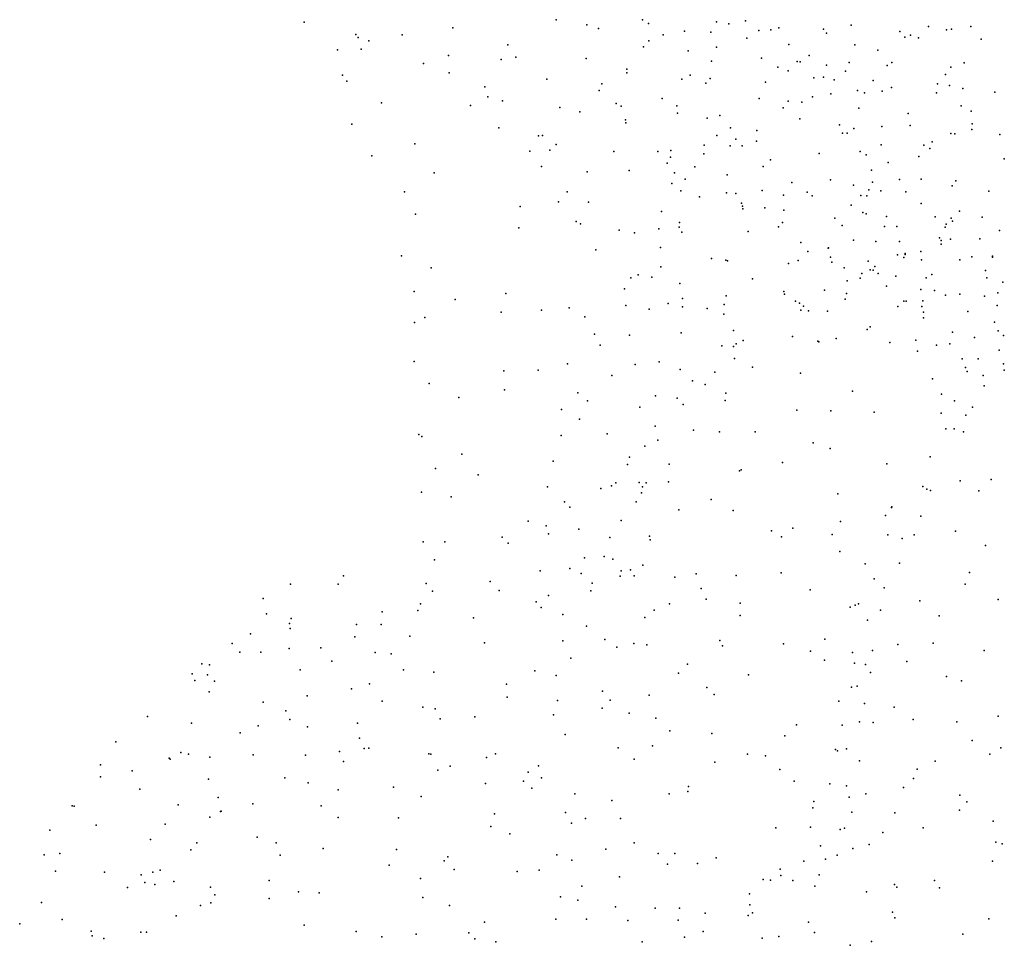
# Model space of a CAD drawing. Header units: metres. Extents: x -25 to 25, y -27.7 to 27.8.
# Tile 18 of 31: x -20.3 to -17.5, y -2.6 to 0. Entities that reach past the tile are written whole.
import ezdxf

# ---------------------------------------------------------------- set-up
doc = ezdxf.new("R2010")
doc.units = ezdxf.units.M

msp = doc.modelspace()

# ---------------------------------------------------------------- linework, layer by layer
for p in [(-19.4611, 0.0025, -5.325), (-18.7412, 0.0091, -6.1922), (-18.4945, 0.0092, 7.4407), (-18.283, 0.0032, 8.6115), (-18.2003, 0.006, 13.3037), (-19.0364, -0.0141, -5.8624), (-18.6533, -0.0057, -4.6737), (-18.6202, -0.0161, 14.0007), (-18.4774, -0.0022, 13.7234), (-18.3746, -0.0239, -4.246), (-18.2989, -0.0267, 15.123), (-18.2471, -0.0028, 15.3206), (-18.1618, -0.0221, -6.4557), (-18.1271, -0.0195, -1.379), (-18.1042, -0.0137, 13.1407), (-17.9766, -0.0176, 4.8271), (-17.8979, -0.0062, 3.6273), (-17.759, -0.0247, -1.2463), (-17.6771, -0.01, 3.13), (-17.6255, -0.0194, 12.2269), (-17.611, -0.0176, 6.0523), (-17.5561, -0.0107, 3.026), (-19.3134, -0.0329, -5.5881), (-19.3071, -0.0417, -5.1702), (-19.2763, -0.0516, -3.2551), (-19.1811, -0.0338, -5.0555), (-18.4757, -0.0513, 7.8653), (-18.4354, -0.0338, -1.7931), (-18.196, -0.0439, 6.8141), (-17.9687, -0.0291, 16.2235), (-17.7441, -0.0407, 16.3464), (-17.7286, -0.0355, 12.358), (-17.7051, -0.0424, 5.2505), (-17.5264, -0.0461, 16.3727), (-19.3662, -0.0767, -2.8468), (-19.2979, -0.0753, -5.3777), (-18.8787, -0.0623, -2.1394), (-18.4918, -0.0684, 7.6874), (-18.3637, -0.0796, 14.9631), (-18.283, -0.0692, 6.9893), (-18.0759, -0.0619, 16.0593), (-17.8875, -0.0629, 9.0117), (-17.8221, -0.0777, 12.5103), (-19.0486, -0.0936, -3.5678), (-18.8986, -0.1049, -5.8907), (-18.8564, -0.0981, -4.8696), (-18.655, -0.1017, 14.4665), (-18.297, -0.1099, -1.7311), (-18.1542, -0.1006, 15.5028), (-18.0521, -0.1106, 4.5205), (-18.044, -0.1115, 4.3203), (-18.0183, -0.0934, -6.413), (-19.1199, -0.1161, -5.5627), (-18.5393, -0.1323, -6.2373), (-18.1072, -0.1271, 15.8371), (-18.0783, -0.1373, 6.7625), (-17.9687, -0.1208, -1.5018), (-17.9143, -0.1381, 6.5362), (-17.9038, -0.1132, 12.7425), (-17.7946, -0.1218, -1.4578), (-17.7817, -0.1129, -6.3697), (-17.6134, -0.127, 6.2163), (-17.5749, -0.1143, 5.5292), (-19.352, -0.1497, -3.0344), (-19.3391, -0.1671, -2.7229), (-19.0467, -0.1433, -5.2233), (-18.768, -0.1612, -3.7913), (-18.5389, -0.1425, 14.6989), (-18.3815, -0.1607, 8.359), (-18.3576, -0.1496, 7.2132), (-18.3013, -0.1592, 13.5704), (-18.0042, -0.1572, 4.6966), (-17.977, -0.155, 13.0045), (-17.9469, -0.1632, 16.1086), (-17.835, -0.1648, 3.5173), (-17.628, -0.148, -6.3034), (-18.9452, -0.1833, -5.1088), (-18.6181, -0.193, -4.7552), (-18.6109, -0.1747, 14.162), (-18.3128, -0.1721, -4.1538), (-18.1427, -0.1695, 8.8335), (-17.8802, -0.1931, 4.9623), (-17.8096, -0.1953, 12.6098), (-17.7827, -0.1845, 5.1235), (-17.6511, -0.1743, -1.4768), (-17.6164, -0.1792, 9.1503), (-17.5789, -0.1879, 3.1331), (-18.9366, -0.2115, -5.6243), (-18.8944, -0.2232, -3.7036), (-18.4378, -0.2164, 8.03), (-18.1604, -0.2167, 15.1667), (-18.0783, -0.2241, 15.4221), (-18.0081, -0.2114, 8.9416), (-17.9561, -0.2026, 4.0953), (-17.8597, -0.1999, 3.74), (-17.6538, -0.2004, 12.3551), (-17.4874, -0.1978, 5.8254), (-19.2405, -0.2288, -2.5375), (-18.9858, -0.2365, -2.2378), (-18.7302, -0.2417, -4.89), (-18.5694, -0.2301, 14.4906), (-18.5552, -0.2385, -3.8549), (-18.3957, -0.2368, 13.8108), (-18.0923, -0.2429, 6.8833), (-18.0391, -0.2263, -6.3287), (-17.8756, -0.244, -6.3033), (-17.5835, -0.2375, 6.3331), (-17.5546, -0.2524, -6.2156), (-18.6738, -0.254, -6.0293), (-18.5428, -0.2773, -1.9385), (-18.3945, -0.2579, -3.9704), (-18.309, -0.2723, 8.5799), (-18.2732, -0.2651, 7.1465), (-18.045, -0.2741, 13.3103), (-17.7349, -0.2589, 6.5108), (-19.325, -0.2899, -2.871), (-18.9052, -0.2997, -5.3778), (-18.5423, -0.2858, 14.2437), (-18.2423, -0.2999, -1.7612), (-18.1679, -0.3079, 14.9963), (-17.9313, -0.2914, 4.7393), (-17.8902, -0.3025, 13.0421), (-17.8105, -0.2967, 15.9521), (-17.7291, -0.293, -6.2331), (-17.5526, -0.3046, 12.2737), (-17.5518, -0.2891, 16.0994), (-18.7913, -0.323, -5.7595), (-18.7803, -0.3223, -5.0665), (-18.2817, -0.322, -4.0683), (-18.2279, -0.3321, 13.657), (-17.923, -0.3157, 4.2117), (-17.9095, -0.3158, -1.6569), (-17.6131, -0.3168, 3.298), (-17.602, -0.3177, 5.5247), (-17.4732, -0.3195, -1.394), (-19.1454, -0.3459, -3.4574), (-18.7593, -0.3637, -3.7889), (-18.7414, -0.3478, -2.0863), (-18.4132, -0.3649, -6.1588), (-18.3182, -0.3499, 14.7446), (-18.2436, -0.352, -6.2283), (-18.2098, -0.3516, -4.5925), (-18.1688, -0.3381, -4.2959), (-17.8119, -0.3485, 9.0692), (-17.6901, -0.3496, 12.5203), (-17.6728, -0.3597, 3.446), (-17.6665, -0.3398, 9.1577), (-19.2679, -0.3804, -3.1654), (-18.8164, -0.3669, -5.6052), (-18.5761, -0.3676, -4.854), (-18.4507, -0.3682, 14.4848), (-18.4143, -0.384, 7.7517), (-18.3193, -0.3745, -4.7278), (-18.1284, -0.3913, 7.0284), (-17.9894, -0.3733, 6.8573), (-17.8724, -0.3676, 4.0609), (-17.855, -0.3771, 6.7382), (-17.7048, -0.382, 5.2397), (-17.4603, -0.389, 3.2189), (-18.7831, -0.4105, -5.2708), (-18.4238, -0.4008, 7.9259), (-18.3447, -0.4121, -3.9461), (-18.1497, -0.4107, 14.8444), (-17.8393, -0.4215, 4.9465), (-17.7923, -0.3995, 3.8767), (-19.0896, -0.4287, -2.4418), (-18.6525, -0.4256, -5.0299), (-18.5321, -0.4224, -6.0466), (-18.4032, -0.429, 14.3392), (-18.3721, -0.4468, 14.1753), (-18.2519, -0.4342, 13.8621), (-17.9567, -0.4487, 15.1692), (-17.7597, -0.448, 5.0951), (-17.6976, -0.447, 12.6799), (-18.4106, -0.4593, -4.8615), (-18.0673, -0.4568, -4.5971), (-17.8909, -0.4643, 4.5828), (-17.8474, -0.4774, 4.183), (-17.8366, -0.4551, 13.2339), (-17.6088, -0.4664, 15.7424), (-17.5986, -0.4521, 5.6276), (-19.1742, -0.483, -2.6388), (-18.7096, -0.4836, -5.709), (-18.3849, -0.4804, -1.8568), (-18.3311, -0.4972, 7.4677), (-18.2543, -0.4863, 7.2672), (-18.2272, -0.488, -1.7874), (-18.1524, -0.4794, -4.7559), (-18.0914, -0.4924, -4.2035), (-18.0232, -0.4844, -4.4051), (-18.0098, -0.4943, 14.8434), (-17.8704, -0.4941, 4.3517), (-17.8533, -0.4942, 15.3098), (-17.813, -0.4799, -1.7022), (-17.7421, -0.4829, 6.6781), (-17.5048, -0.4815, 5.9678), (-18.8442, -0.5255, -2.2213), (-18.7346, -0.5114, -5.5408), (-18.6484, -0.5127, -5.1575), (-18.2115, -0.5156, 14.1291), (-18.2089, -0.5242, 8.6897), (-18.2072, -0.5318, -4.0014), (-18.1447, -0.5287, -6.1492), (-17.8977, -0.5211, 13.4291), (-17.6978, -0.5166, 12.9859), (-19.1427, -0.5474, -3.3848), (-18.4397, -0.5395, 8.0552), (-18.09, -0.5357, 14.605), (-17.9443, -0.5583, 14.7093), (-17.8644, -0.542, 15.0422), (-17.8546, -0.5457, 4.7382), (-17.7966, -0.554, -6.093), (-17.6582, -0.555, 5.5126), (-17.6125, -0.5582, 9.2601), (-17.5879, -0.5381, 5.7661), (-17.5236, -0.5559, 6.1563), (-18.8481, -0.5862, -3.701), (-18.6837, -0.5683, -3.7838), (-18.6715, -0.5747, -2.0737), (-18.4477, -0.5894, 7.9071), (-18.3896, -0.5838, -6.03), (-18.3881, -0.5709, -3.8631), (-18.1052, -0.5831, 14.2257), (-18.0939, -0.5711, 13.9198), (-17.9233, -0.5798, 8.969), (-17.8028, -0.5822, 4.9268), (-17.7676, -0.5821, 13.3426), (-17.6295, -0.584, -1.6268), (-17.6266, -0.5755, 6.5291), (-17.6087, -0.5669, 12.5947), (-18.5614, -0.5931, -5.8576), (-18.5172, -0.6001, -1.9608), (-18.3816, -0.5988, 7.6398), (-18.1922, -0.597, -4.9208), (-17.645, -0.6147, 6.375), (-17.6137, -0.6182, 15.4077), (-17.5298, -0.6172, 9.4109), (-17.4739, -0.5941, -1.3836), (-18.4425, -0.6425, 8.2844), (-18.0422, -0.6278, 8.8492), (-17.9637, -0.644, -4.2093), (-17.9631, -0.6435, 14.3582), (-17.891, -0.6217, -1.7365), (-17.827, -0.6253, -4.5623), (-17.7597, -0.6257, 14.8345), (-17.641, -0.6325, -6.0236), (-17.6403, -0.6223, 13.1819), (-19.1832, -0.6659, -3.0481), (-18.6273, -0.6487, -5.5758), (-18.2969, -0.6735, 7.3601), (-18.0222, -0.6537, -4.9178), (-17.9565, -0.6698, 6.8208), (-17.7652, -0.6636, 9.0906), (-17.747, -0.671, 13.4698), (-17.744, -0.6622, 5.0686), (-17.7435, -0.6598, 14.6837), (-17.6992, -0.6538, 15.0115), (-17.5528, -0.6694, 12.7782), (-17.4943, -0.6673, 3.7843), (-17.4943, -0.6703, 12.5037), (-19.0983, -0.7008, -3.4194), (-18.4421, -0.6977, -5.2041), (-18.2563, -0.6787, 8.6403), (-18.2509, -0.6808, -5.0467), (-18.0767, -0.6881, 6.9997), (-18.0489, -0.6795, -6.0252), (-17.9535, -0.6848, 14.1067), (-17.9181, -0.7005, 13.8725), (-17.849, -0.6813, -5.9966), (-17.8302, -0.697, 13.6818), (-17.6968, -0.6776, 4.1289), (-17.5875, -0.6773, 15.2638), (-18.5272, -0.7295, 7.9218), (-18.5065, -0.721, -5.6904), (-18.4674, -0.7272, -3.8445), (-17.8719, -0.73, 6.3414), (-17.8673, -0.7169, 5.8509), (-17.8439, -0.706, -4.8565), (-17.8346, -0.7075, 5.7001), (-17.8207, -0.7172, 14.3195), (-17.7701, -0.7245, 4.8762), (-17.6838, -0.7288, -4.6019), (-17.6669, -0.7199, 14.5328), (-17.5136, -0.7085, 13.1017), (-17.5106, -0.7295, 14.9799), (-18.3876, -0.7451, 8.4836), (-18.1801, -0.7321, 7.1272), (-17.9089, -0.7376, 6.1523), (-17.7965, -0.7529, 5.3965), (-17.4642, -0.7414, 14.7803), (-19.1465, -0.7685, -3.2306), (-18.885, -0.7739, -3.652), (-18.546, -0.7603, 8.1709), (-18.2553, -0.7802, -3.9252), (-18.0907, -0.7678, 8.7785), (-18.0886, -0.7757, -5.1345), (-17.9738, -0.764, -1.7717), (-17.9111, -0.774, -4.1023), (-17.6985, -0.7628, -4.3736), (-17.66, -0.7656, 9.2712), (-17.6287, -0.7788, 13.5225), (-17.5872, -0.7757, -4.7208), (-17.5166, -0.7819, -1.492), (-17.4789, -0.7721, 14.5435), (-19.0294, -0.7911, -2.6011), (-18.7038, -0.8153, -3.7693), (-18.5418, -0.8087, -2.0094), (-18.4207, -0.8029, -5.5064), (-18.3803, -0.8121, -5.6729), (-18.3798, -0.788, 7.4376), (-18.2605, -0.805, -5.8175), (-18.0571, -0.7959, 6.7998), (-18.0455, -0.802, 5.9033), (-18.0338, -0.8106, 6.6025), (-17.9148, -0.7901, -5.1139), (-17.7645, -0.811, 5.0139), (-17.7476, -0.7958, 4.5106), (-17.7411, -0.7959, 13.7719), (-17.6958, -0.8109, 14.195), (-17.693, -0.7952, 4.2955), (-17.4803, -0.8079, 13.3838), (-19.1161, -0.8424, -2.8004), (-18.8981, -0.8271, -2.369), (-18.783, -0.8219, -2.2334), (-18.6587, -0.841, -2.1132), (-18.4753, -0.8191, 7.5825), (-18.3099, -0.8172, 7.2721), (-18.262, -0.8331, 8.6573), (-18.0413, -0.8218, 6.4238), (-18.0202, -0.8234, -5.8323), (-17.9658, -0.8243, 5.5877), (-17.6908, -0.8272, -5.0171), (-17.6908, -0.8432, -4.2192), (-17.5642, -0.825, 14.3248), (-19.1461, -0.8568, -2.9619), (-17.8434, -0.8697, -1.7455), (-17.4879, -0.8555, 3.9685), (-18.6311, -0.8905, 7.9719), (-18.5314, -0.893, -3.8457), (-18.3839, -0.8862, -3.9021), (-18.2338, -0.8794, -1.8568), (-18.0651, -0.8967, -5.4039), (-17.8526, -0.8767, -5.2553), (-17.6086, -0.8847, 13.809), (-17.545, -0.9003, -5.7046), (-17.478, -0.881, -1.1587), (-17.4626, -0.8939, -4.853), (-18.6155, -0.9221, 7.7993), (-18.2671, -0.9234, 6.994), (-18.2339, -0.9257, 6.8312), (-18.2266, -0.9175, 5.9019), (-18.2069, -0.9082, 6.2129), (-17.9936, -0.9104, -5.5796), (-17.9901, -0.9119, -4.0137), (-17.9411, -0.9029, 8.8724), (-17.7871, -0.9145, -5.4295), (-17.7133, -0.9071, 9.1467), (-17.6538, -0.9215, -5.5464), (-17.6162, -0.9182, -5.1739), (-17.708, -0.9386, 4.8278), (-17.4747, -0.9357, 13.6469), (-19.147, -0.9689, -3.0928), (-18.7087, -0.9752, -3.7885), (-18.5155, -0.9773, 7.4792), (-18.4469, -0.9692, 7.3323), (-18.2316, -0.9602, 5.7253), (-18.1796, -0.9848, 8.7434), (-17.5806, -0.9608, 4.2039), (-17.5353, -0.961, -5.4239), (-17.4622, -0.9751, 13.9926), (-18.8909, -0.9951, -3.6679), (-18.7923, -0.993, -2.2817), (-18.5823, -1.0081, 8.4406), (-18.3868, -0.9916, -1.9516), (-18.2874, -0.9986, 6.5992), (-18.0426, -1.0016, 5.376), (-17.571, -0.9857, -4.0546), (-17.5668, -0.9975, 9.5033), (-17.5205, -1.0081, -1.3137), (-17.4602, -0.9935, -0.6456), (-19.1044, -1.0318, -2.8329), (-18.3515, -1.0242, 8.6706), (-18.3154, -1.034, 6.4162), (-17.6655, -1.0179, 4.6613), (-17.5174, -1.0378, -0.9328), (-18.889, -1.0497, -2.4215), (-18.6792, -1.0585, 8.261), (-18.4567, -1.0662, 7.2103), (-18.2563, -1.0595, -3.9764), (-17.8941, -1.0533, 8.8686), (-17.6401, -1.0616, -1.5758), (-19.0195, -1.0719, -3.5221), (-18.6519, -1.0813, -2.1607), (-18.395, -1.0738, 6.9652), (-18.3777, -1.0917, 5.8596), (-18.2583, -1.0799, -1.8862), (-17.6021, -1.0809, 4.4225), (-18.726, -1.1056, 7.9877), (-18.5017, -1.0995, 8.5584), (-18.053, -1.1076, -4.012), (-17.9557, -1.11, 5.2306), (-17.8317, -1.113, -1.7237), (-17.6411, -1.1159, 4.8111), (-17.5698, -1.1223, -1.2005), (-17.5513, -1.0993, -0.5709), (-18.6743, -1.1337, 7.6976), (-18.4583, -1.153, -2.0079), (-19.1335, -1.1773, -3.2696), (-18.7264, -1.1801, 7.8526), (-18.5953, -1.1757, 7.4881), (-18.3481, -1.1645, 5.6657), (-18.2744, -1.1701, 5.5247), (-18.172, -1.1697, 8.7577), (-17.6274, -1.1612, -0.7247), (-17.6034, -1.1606, -3.9521), (-17.5764, -1.1694, 9.411), (-19.1254, -1.1833, -2.9426), (-18.4502, -1.1932, 6.2616), (-18.0068, -1.2007, 8.7936), (-19.0102, -1.2337, -2.6929), (-18.488, -1.2111, -3.911), (-17.9576, -1.2172, -1.7412), (-18.7497, -1.2537, 8.158), (-18.5369, -1.2626, -2.091), (-18.5312, -1.242, 7.2106), (-18.418, -1.2619, 8.6541), (-18.0941, -1.2574, 5.2654), (-17.7963, -1.2611, 5.0447), (-17.6723, -1.2414, -0.5026), (-19.0859, -1.2745, -3.4118), (-18.9636, -1.2923, -3.5821), (-18.217, -1.281, -1.8513), (-18.2124, -1.2779, -3.9926), (-18.5707, -1.3159, 8.5156), (-18.5041, -1.315, 6.7258), (-18.4839, -1.3159, 5.8723), (-18.4199, -1.313, 5.6854), (-17.5862, -1.3095, 9.1918), (-17.4982, -1.3059, 4.6137), (-19.1261, -1.3425, -3.0994), (-18.7654, -1.3269, 7.9956), (-18.6131, -1.3318, -3.8318), (-18.5827, -1.3243, 7.3584), (-18.4976, -1.3437, 6.3303), (-18.4938, -1.3272, 6.4932), (-17.9358, -1.3474, -4.0077), (-17.6926, -1.3257, -1.4545), (-17.6815, -1.3339, -1.0565), (-17.6709, -1.3377, -0.315), (-17.5329, -1.3388, -0.0826), (-19.0414, -1.3551, -2.8199), (-18.7171, -1.37, -2.3245), (-18.5121, -1.3694, 6.1261), (-18.2979, -1.3632, 8.71), (-18.7017, -1.3854, 7.589), (-18.3908, -1.3932, -1.9733), (-18.2354, -1.3947, 5.364), (-17.7827, -1.3856, -0.5589), (-17.7821, -1.3837, -0.7678), (-18.8207, -1.4251, -2.4844), (-18.5551, -1.4228, 6.9291), (-17.9283, -1.4257, 8.7711), (-17.7995, -1.4094, -1.5381), (-17.6991, -1.4109, -3.9624), (-18.77, -1.4382, 7.7588), (-18.7627, -1.4609, 8.1812), (-18.6761, -1.4477, 8.3729), (-18.1255, -1.4524, -3.9804), (-18.0642, -1.4452, -1.744), (-17.6001, -1.4536, 4.9532), (-19.1213, -1.4841, 7.9582), (-19.0589, -1.4845, 7.8015), (-18.8953, -1.4705, -3.6003), (-18.8785, -1.4885, 8.0784), (-18.5879, -1.4714, -2.2177), (-18.4742, -1.4679, -2.0791), (-18.4724, -1.4789, 8.5674), (-18.097, -1.47, 8.7497), (-17.9519, -1.4634, 5.123), (-17.7929, -1.4641, -0.4048), (-17.7522, -1.4746, -1.0946), (-17.718, -1.4638, -1.2935), (-17.9306, -1.5115, -3.9774), (-17.5141, -1.4952, -3.9148), (-19.0883, -1.5362, -3.0416), (-18.6597, -1.5298, 7.3172), (-18.6038, -1.5263, 7.0907), (-18.5792, -1.5338, 6.613), (-17.8579, -1.5476, -0.6475), (-17.76, -1.5449, 8.7514), (-18.7872, -1.5676, 7.4949), (-18.7023, -1.5605, -2.4212), (-18.6699, -1.5749, -3.7062), (-18.5556, -1.5674, 6.3701), (-18.5284, -1.5648, 6.0536), (-18.4929, -1.5509, 5.8367), (-18.0979, -1.5726, 5.2508), (-17.5599, -1.5724, 0.1232), (-19.3493, -1.5813, 7.5353), (-19.1128, -1.6031, 8.2382), (-18.9297, -1.5976, 7.4355), (-18.6382, -1.6027, 6.9375), (-18.5581, -1.5826, 8.4572), (-18.5178, -1.5812, -3.7824), (-18.4016, -1.5851, 5.6467), (-18.3413, -1.5761, -3.854), (-18.2262, -1.5804, 8.6808), (-17.8326, -1.5905, -0.991), (-19.5001, -1.6054, 7.6982), (-19.3643, -1.6052, 8.1807), (-19.0941, -1.625, -3.1874), (-18.9036, -1.6235, -2.7507), (-18.6416, -1.6244, 6.7595), (-18.3267, -1.6181, -1.9624), (-18.0155, -1.6213, -1.7012), (-17.804, -1.6154, -1.2802), (-17.5725, -1.605, 8.7714), (-19.5782, -1.6466, 7.8617), (-18.7978, -1.6559, 7.3551), (-18.7632, -1.6381, -2.5768), (-18.3119, -1.6486, 5.5144), (-18.2152, -1.66, 5.3801), (-17.7014, -1.6532, 5.0246), (-17.4776, -1.6488, -3.9822), (-19.2382, -1.6846, 8.3287), (-19.1363, -1.6804, -2.9708), (-19.1284, -1.6614, 7.3172), (-18.7838, -1.672, -3.5525), (-18.4611, -1.6793, -2.1415), (-18.4172, -1.662, 8.5373), (-17.9007, -1.6709, 8.7248), (-17.886, -1.6654, 5.1273), (-17.8766, -1.6612, -0.8218), (-17.8145, -1.6796, -0.3132), (-19.5691, -1.6901, 7.5849), (-19.4988, -1.7038, 8.1991), (-18.9773, -1.7018, -3.3409), (-18.7224, -1.692, 8.3378), (-18.4878, -1.7005, 5.9456), (-18.215, -1.6947, -3.8384), (-17.8515, -1.7081, -1.1533), (-17.646, -1.6956, 0.0716), (-19.5028, -1.7181, -2.9984), (-19.5015, -1.7319, 7.3918), (-19.3119, -1.7205, -2.9079), (-19.2411, -1.7205, -3.2987), (-18.6544, -1.7255, 6.5574), (-19.6144, -1.7477, -3.1962), (-19.3166, -1.7556, 7.2368), (-19.1596, -1.7538, -2.8223), (-18.9456, -1.7727, -2.7411), (-18.7222, -1.7675, 7.0159), (-18.6021, -1.7636, -2.443), (-18.2735, -1.766, -1.9876), (-17.973, -1.7631, 5.2324), (-19.6675, -1.7752, -2.9687), (-19.6449, -1.7994, -2.7978), (-19.5849, -1.7994, -3.3606), (-19.5045, -1.7893, -2.7346), (-19.4138, -1.7875, 8.3573), (-19.2583, -1.8009, -2.691), (-18.5673, -1.7857, 8.4), (-18.5186, -1.7747, 6.1014), (-18.4819, -1.7788, -3.6528), (-18.2657, -1.7813, 8.5909), (-18.0915, -1.7756, -1.7758), (-18.0144, -1.7966, -3.9069), (-17.8939, -1.801, -0.6939), (-17.8372, -1.7952, -3.988), (-17.7648, -1.7782, -0.1353), (-17.6632, -1.7738, 8.7447), (-17.5173, -1.7949, 0.4109), (-19.3823, -1.8257, -3.499), (-19.2122, -1.8045, 8.4433), (-18.6992, -1.8172, -3.4687), (-17.9741, -1.823, -1.6207), (-17.7386, -1.8263, 5.1333), (-19.7536, -1.8331, 7.7685), (-19.7317, -1.8364, 7.9996), (-19.4728, -1.8501, 7.2084), (-19.1769, -1.8505, 7.0922), (-19.0902, -1.857, -2.6864), (-18.8016, -1.8531, -2.7763), (-18.3659, -1.8337, -2.1372), (-17.8886, -1.8316, -1.3319), (-17.8569, -1.8352, 8.7139), (-19.781, -1.8622, -3.2298), (-19.7736, -1.881, -2.7745), (-19.7374, -1.8644, 7.5532), (-19.7175, -1.8825, -3.3821), (-18.7414, -1.8668, 6.7964), (-18.3911, -1.8601, 8.5033), (-18.1913, -1.8651, -3.7575), (-17.8424, -1.8579, -0.3035), (-17.6256, -1.8693, 0.2632), (-17.5828, -1.8822, -4.1102), (-19.3262, -1.9047, 7.0838), (-19.275, -1.8901, -2.502), (-18.8831, -1.8915, 7.0107), (-18.6082, -1.9117, 6.3083), (-18.31, -1.9009, -3.6641), (-17.8969, -1.9003, -1.0216), (-17.8805, -1.8966, -0.4785), (-19.7326, -1.9136, -2.5721), (-19.4524, -1.9248, 8.4214), (-19.2383, -1.9398, -3.5875), (-18.8811, -1.9289, -3.3719), (-18.7375, -1.9376, -3.3164), (-18.5864, -1.9368, -2.5636), (-18.4755, -1.9228, -3.5018), (-18.2898, -1.9208, 5.6859), (-17.9334, -1.9401, -1.4928), (-19.578, -1.9429, -2.343), (-19.5132, -1.9677, -3.6078), (-19.1218, -1.9568, -2.461), (-19.0867, -1.9622, 8.5184), (-18.61, -1.9602, 8.439), (-17.8599, -1.9468, 5.2792), (-17.7747, -1.9573, -4.0523), (-19.909, -1.9834, -3.2155), (-19.5025, -1.9922, -2.2046), (-19.0724, -1.9903, -3.5525), (-18.9733, -1.9849, -2.5093), (-18.7488, -1.9786, 6.6634), (-18.532, -1.9746, 6.131), (-18.4558, -1.9889, -2.363), (-17.7205, -1.9921, 0.1142), (-17.4773, -1.9824, 9.0163), (-19.7834, -2.0029, -2.3509), (-19.5929, -2.0105, 8.3435), (-19.4521, -2.0138, 7.0396), (-19.3091, -2.0027, -2.2236), (-18.4166, -2.0245, 8.5469), (-18.054, -2.0072, 8.7111), (-17.9234, -2.0087, -1.252), (-17.8736, -1.9992, 8.7569), (-17.8354, -2.0013, -0.1848), (-17.5957, -1.9991, 8.893), (-19.6443, -2.0307, -2.1494), (-19.3028, -2.0456, 6.9582), (-18.7151, -2.0356, 6.4988), (-18.2958, -2.0321, 5.8179), (-18.0871, -2.0396, -3.8169), (-17.5522, -2.0521, 0.501), (-19.9996, -2.056, -2.8764), (-19.2897, -2.0754, -3.7007), (-19.2763, -2.0748, -2.0393), (-18.5638, -2.0736, -2.6653), (-18.4661, -2.0673, -3.3292), (-17.9426, -2.0785, -1.092), (-17.9374, -2.0821, 5.4502), (-17.9112, -2.0761, -4.0157), (-17.47, -2.0735, 5.2147), (-19.8471, -2.1034, 7.7495), (-19.8447, -2.1061, -2.1462), (-19.8138, -2.0871, -3.5101), (-19.7915, -2.0916, 7.3945), (-19.7313, -2.0999, 8.2167), (-19.6067, -2.0938, 7.0918), (-19.4577, -2.0945, -1.8483), (-19.36, -2.0844, 8.5203), (-19.1047, -2.0904, -2.116), (-19.0996, -2.0912, 6.894), (-18.94, -2.1013, -2.2507), (-18.9143, -2.0903, 6.837), (-18.5182, -2.106, -2.4674), (-18.1941, -2.0917, -3.6777), (-18.1426, -2.0965, 5.6788), (-17.502, -2.0919, -4.2396), (-20.0435, -2.1222, -2.7183), (-19.3493, -2.1128, -1.7299), (-19.0794, -2.1372, -1.8524), (-19.0439, -2.1255, 8.5673), (-18.7918, -2.1248, -2.3289), (-18.2877, -2.1148, 8.6955), (-18.1021, -2.1358, 8.8216), (-17.8742, -2.1109, -0.293), (-17.7097, -2.1349, -4.1759), (-17.658, -2.1118, 0.3457), (-20.0433, -2.1565, -3.0262), (-19.9524, -2.1388, -2.2765), (-19.7349, -2.1632, -1.8288), (-19.5162, -2.1594, 6.9537), (-18.8212, -2.143, 6.7021), (-18.7828, -2.1588, 8.5627), (-17.7196, -2.1616, 9.0383), (-19.9309, -2.1921, -3.427), (-19.4498, -2.174, -3.7408), (-19.3641, -2.194, -1.4822), (-19.2064, -2.1857, 8.57), (-18.9427, -2.1756, -3.5536), (-18.8345, -2.169, -2.0693), (-18.8108, -2.1891, -3.4349), (-18.3632, -2.1837, -3.327), (-18.0608, -2.1685, -1.8858), (-17.9591, -2.1765, -0.9438), (-17.9109, -2.1825, -0.5968), (-17.748, -2.1869, 5.4046), (-19.7072, -2.2153, -1.666), (-19.1268, -2.2122, -3.6863), (-18.6874, -2.2051, 6.4078), (-18.4176, -2.205, 8.7803), (-18.3648, -2.198, -2.2132), (-17.9037, -2.2145, 5.5481), (-17.856, -2.2047, -0.0596), (-17.5876, -2.2085, 9.2519), (-20.1248, -2.2398, -2.8478), (-20.1185, -2.2406, -2.3672), (-19.8211, -2.2368, 7.3245), (-19.6076, -2.2337, -1.5024), (-19.4127, -2.2392, 6.7933), (-18.5821, -2.2239, -2.1387), (-18.0075, -2.2446, -1.2062), (-18.0043, -2.2266, -3.9314), (-17.567, -2.2282, 0.5328), (-19.7308, -2.2721, 7.0245), (-19.7004, -2.2555, -3.6719), (-19.6983, -2.2547, 8.2656), (-19.3642, -2.273, 8.5341), (-19.1919, -2.274, 6.7383), (-18.9171, -2.2619, 8.5952), (-18.7146, -2.2583, -1.9222), (-18.6569, -2.2754, -3.2793), (-18.5571, -2.2756, -3.116), (-17.896, -2.2571, -0.2422), (-17.7732, -2.2598, 9.2042), (-17.588, -2.2515, 5.3794), (-20.0559, -2.2948, -2.1053), (-19.8586, -2.2913, 7.5072), (-18.9276, -2.2981, 6.6842), (-18.6968, -2.2891, 8.6949), (-18.1132, -2.3023, 9.0817), (-18.0137, -2.3001, -1.5258), (-17.9298, -2.3074, 9.2048), (-17.9166, -2.3034, -0.4549), (-17.6918, -2.3021, -4.2057), (-17.4917, -2.2834, 9.3889), (-20.1881, -2.3094, -2.6487), (-19.5956, -2.3292, 6.7255), (-18.8732, -2.3198, -3.5266), (-17.8077, -2.3152, 0.1916), (-19.9001, -2.3359, -1.7459), (-19.7679, -2.3454, 6.8502), (-19.5409, -2.345, -3.7472), (-19.4067, -2.3616, 6.6328), (-19.197, -2.3638, -1.2575), (-18.5991, -2.3631, -1.7774), (-18.5184, -2.3456, 6.2091), (-17.9856, -2.3535, -0.647), (-17.8929, -2.3614, -0.0742), (-17.8468, -2.3503, 5.6007), (-17.4843, -2.343, -4.2607), (-17.4665, -2.348, 5.3764), (-20.2042, -2.3791, -2.4017), (-20.1591, -2.3757, -2.9338), (-19.7856, -2.3655, 8.1078), (-19.5295, -2.3805, 8.4239), (-19.0504, -2.3852, 6.6335), (-18.7391, -2.3794, -3.3966), (-18.4493, -2.3761, -1.9007), (-18.4016, -2.3756, 9.0057), (-18.2838, -2.3882, -2.0141), (-17.9379, -2.3808, 9.3639), (-19.2186, -2.4089, -3.7517), (-19.0607, -2.3966, -3.672), (-18.6961, -2.395, -1.5757), (-18.4226, -2.4061, -3.1322), (-18.337, -2.404, 6.044), (-18.0329, -2.3973, -1.7389), (-17.9711, -2.3921, -3.9454), (-17.4941, -2.3978, 9.5199), (-20.172, -2.4258, -2.1667), (-20.032, -2.429, -3.2688), (-19.9268, -2.4371, 7.0744), (-19.8935, -2.4286, 7.2424), (-19.8724, -2.4238, 7.6363), (-19.1287, -2.4474, 8.5942), (-19.0326, -2.4218, -1.2189), (-18.8526, -2.427, 8.7024), (-18.79, -2.423, 6.5231), (-18.5604, -2.4427, 8.9466), (-18.1012, -2.4203, -0.9907), (-18.0985, -2.4382, -1.8886), (-17.9891, -2.4364, -0.4851), (-19.9661, -2.473, 6.9118), (-19.9166, -2.4583, -1.575), (-19.8881, -2.4641, 7.4849), (-19.8336, -2.4557, 6.6459), (-19.7294, -2.4718, -1.3316), (-19.5611, -2.4531, -1.2334), (-18.6672, -2.4694, -1.4192), (-18.1491, -2.4504, 9.3019), (-18.1284, -2.4523, -3.6103), (-18.0649, -2.4533, -3.7732), (-18.0016, -2.4694, 5.8059), (-17.7745, -2.4647, 0.3077), (-17.7675, -2.4718, -4.1191), (-17.66, -2.4526, 9.5665), (-17.645, -2.474, 0.5068), (-19.7168, -2.494, 6.5324), (-19.5611, -2.5045, -3.7243), (-19.477, -2.4851, 6.4908), (-19.4188, -2.488, 8.5015), (-19.1218, -2.5019, 6.5171), (-18.7291, -2.4993, 8.8453), (-18.1889, -2.4913, 5.9546), (-17.8539, -2.4856, 0.1601), (-20.212, -2.5157, -2.8797), (-19.7571, -2.524, -3.6066), (-19.7278, -2.517, 8.1771), (-19.0459, -2.5245, -1.0692), (-18.6794, -2.5094, -1.2519), (-18.5717, -2.5279, -3.2049), (-18.4581, -2.5321, -1.207), (-18.3883, -2.5318, -0.8801), (-18.1877, -2.5226, -0.681), (-19.8267, -2.5541, 7.8501), (-18.315, -2.546, -1.2634), (-18.1918, -2.553, -3.3633), (-18.1803, -2.5456, -1.8041), (-17.7801, -2.5433, 9.639), (-17.7728, -2.5594, 5.6205), (-20.2743, -2.5769, -2.5584), (-20.1533, -2.5642, -3.0282), (-19.4611, -2.5805, -1.0979), (-18.9456, -2.5716, -0.8978), (-18.742, -2.5639, -3.4018), (-18.6547, -2.5637, -0.8314), (-18.5362, -2.5675, 6.2192), (-18.392, -2.5664, -0.6749), (-18.0201, -2.5716, -0.3312), (-17.5047, -2.5623, 5.4316), (-20.0703, -2.5975, 6.9201), (-20.0668, -2.6107, -1.7694), (-19.9285, -2.6011, -1.4682), (-19.912, -2.6009, 6.555), (-19.313, -2.5992, -1.0072), (-19.239, -2.6142, 6.4106), (-19.1408, -2.6063, -3.6598), (-18.9905, -2.6022, 6.4764), (-18.3746, -2.6151, 6.0792), (-18.3208, -2.5992, 9.2897), (-18.1045, -2.6126, 5.8959), (-18.0028, -2.6017, -3.7607), (-17.5791, -2.6061, 9.6998), (-20.0338, -2.6185, -3.2348), (-18.973, -2.6202, 8.7162), (-18.9131, -2.6285, -0.7093), (-18.4953, -2.6282, -0.572), (-18.1521, -2.6182, 9.4931), (-17.9012, -2.6383, 0.0592), (-17.8397, -2.627, -3.9559)]:
    msp.add_point(p)

doc.saveas('drawing.dxf')
